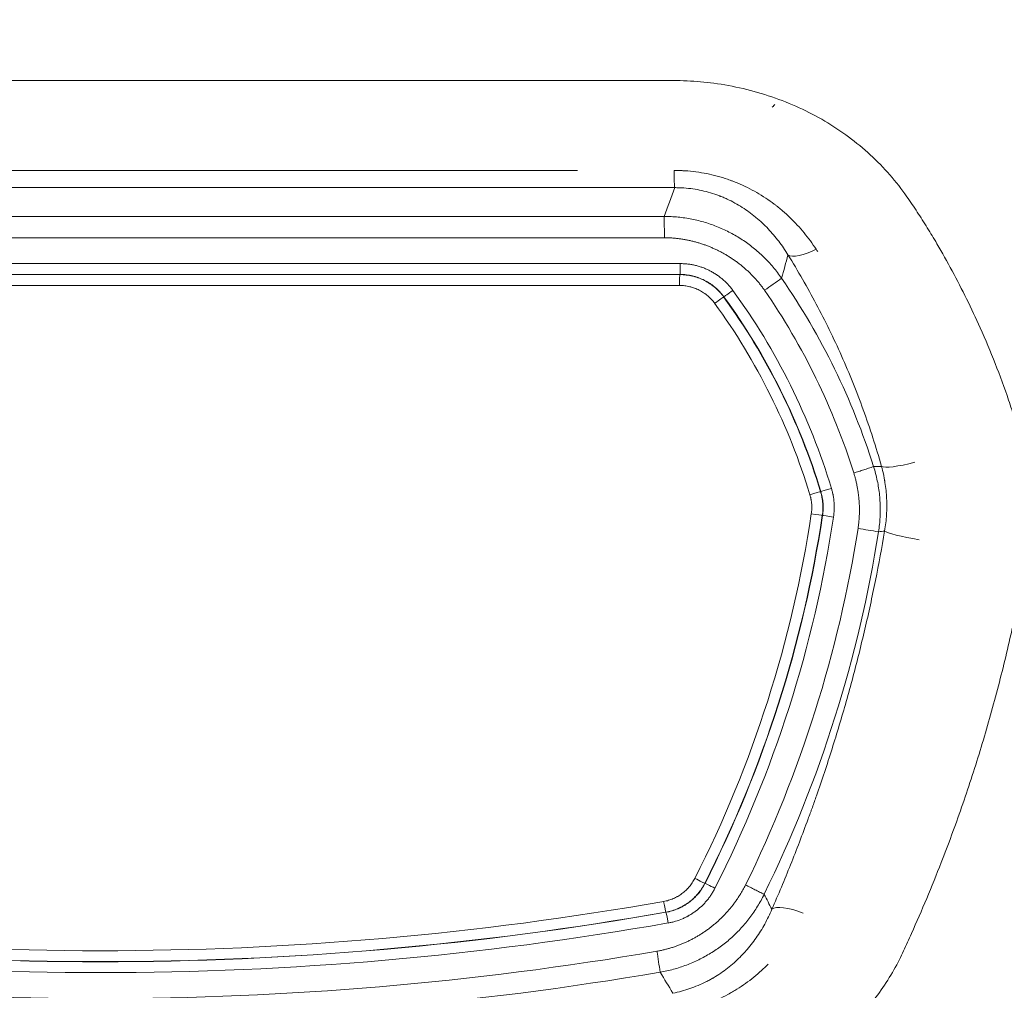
# Model space of a CAD drawing. Header units: millimetres. Extents: x 0 to 594, y 0 to 420.
# Tile 102 of 256: x 202 to 215, y 268 to 282. Entities that reach past the tile are written whole.
import ezdxf

# ---------------------------------------------------------------- set-up
doc = ezdxf.new("R2010")
doc.units = ezdxf.units.MM
doc.layers.add('1', color=7, linetype='Continuous', true_color=0xffffff)
doc.styles.add('Arial', font='txt')
doc.dimstyles.get("Standard").update_dxf_attribs({"dimtxt": 0.18, "dimasz": 0.18, "dimexe": 0.18, "dimexo": 0.0625, "dimgap": 0.09, "dimtad": 0, "dimtih": 1, "dimtoh": 1, "dimdec": 4, "dimzin": 0, "dimdsep": 46, "dimtxsty": 'Standard', "dimcen": 0.09, "dimadec": 0, "dimazin": 0, "dimtfac": 1, "dimtdec": 4, "dimtofl": 0, "dimtmove": 0, "dimatfit": 3, "dimfxl": 0, "dimtolj": 1, "dimtzin": 0, "dimarcsym": 0})

# ---------------------------------------------------------------- blocks, each defined once
blk = doc.blocks.new('_U9')
at = {"layer": '1', "color": 18, "lineweight": 18}
for p, q in [((135.924, 328.686), (181.306, 328.686)), ((179.306, 328.686), (179.306, 250.838)), ((170.922, 289.963), (181.306, 289.963)), ((179.306, 250.838), (184.306, 250.838))]:
    blk.add_line(p, q, dxfattribs=at)
at = {"layer": '1', "color": 18}
for points in [[(179.306, 328.686), (180.244, 325.186), (178.368, 325.186)], [(179.306, 289.963), (178.368, 293.463), (180.244, 293.463)]]:
    blk.add_solid(points, dxfattribs=at)
at = {"layer": '1', "color": 18, "linetype": 'Continuous', "lineweight": 13, "char_height": 3.5, "attachment_point": 7, "line_spacing_factor": 1.047437, "style": 'Arial'}
for s, insert in [('\\fArial|b0|i0;\\W1.0000;0.8', (185.991, 248.203)), ('\\fArial|b0|i0;\\W1.0000;FWD LIFT POINTS', (185.991, 241.14))]:
    blk.add_mtext(s, dxfattribs=dict(at, insert=insert))

msp = doc.modelspace()

# ---------------------------------------------------------------- linework, layer by layer
at = {"layer": '1', "color": 155, "linetype": 'Continuous', "lineweight": 13}
for p, q in [((194.663, 279.558), (209.302, 279.558)), ((210.645, 279.32), (194.672, 279.32)), ((194.726, 278.272), (210.722, 278.272)), ((210.718, 278.122), (194.722, 278.122)), ((194.722, 278.12), (210.716, 278.12)), ((210.713, 277.97), (194.719, 277.97))]:
    msp.add_line(p, q, dxfattribs=at)
at = {"layer": '1', "color": 155, "linetype": 'Continuous', "lineweight": 18}
for p, q in [((194.937, 278.923), (210.499, 278.923)), ((210.505, 278.63), (194.943, 278.63))]:
    msp.add_line(p, q, dxfattribs=at)
at = {"layer": '1', "color": 155, "linetype": 'Continuous', "lineweight": 13}
for centre, major_axis, ratio, start_param, end_param in [((212.027, 280.526), (-0.0366, -0.0931), 0.231379, 0, 0.988574), ((210.647, 279.813), (0, -0.5), 0.026177, 5.247044, 6.108652), ((212.61, 278.68), (-0.423, -0.266), 0.353487, 0.163901, 1.324921), ((210.718, 278.272), (0, 0.15), 0.026177, 3.193953, 4.712389), ((210.716, 277.97), (0, -0.15), 0.026177, 3.193953, 4.712389), ((211.444, 277.903), (0.121, 0.088), 0.015416, 3.215113, 4.733549), ((204.062, 272.519), (0, -9.142), 0.999657, 1.864986, 2.200512), ((211.201, 277.724), (-0.121, -0.088), 0.015413, 3.215115, 4.733551), ((204.053, 272.519), (0, 8.841), 0.999657, 5.006637, 5.341973), ((213.971, 275.62), (-0.481, -0.136), 0.164146, 0.151609, 1.497541), ((212.515, 275.082), (-0.144, -0.043), 0.007592, 3.219008, 4.737444), ((212.805, 275.169), (0.144, 0.043), 0.00759, 3.219008, 4.737445), ((196.13, 277.29), (0, 16.591), 0.999657, 4.243279, 4.562943), ((196.139, 277.29), (0, -16.892), 0.999657, 1.10162, 1.42138), ((212.534, 274.819), (-0.148, 0.022), 0.003897, 1.544908, 3.063345), ((212.833, 274.775), (-0.148, 0.022), 0.003897, 4.686501, 6.204937), ((214.031, 274.506), (0.493, -0.083), 0.092352, 3.290897, 4.701547), ((210.927, 269.789), (-0.134, 0.068), 0.011834, 1.547443, 3.06588), ((211.197, 269.652), (-0.134, 0.068), 0.011836, 4.689037, 6.207473), ((202.716, 313.581), (0, 44.791), 0.999657, 2.967005, 3.31618), ((210.497, 269.47), (0.026, -0.148), 0.025779, 4.70784, 6.226277), ((210.551, 269.173), (-0.026, 0.148), 0.025779, 4.70784, 6.226276), ((212.429, 269.143), (0.458, -0.201), 0.3013, 1.728643, 2.983074), ((202.724, 313.581), (0, -45.093), 0.999657, 6.108574, 6.457797)]:
    msp.add_ellipse(centre, major_axis=major_axis, ratio=ratio, start_param=start_param, end_param=end_param, dxfattribs=at)
at = {"layer": '1', "color": 155, "linetype": 'Continuous', "lineweight": 18}
for centre, major_axis, start_param, end_param in [((204.056, 272.519), (0, -9.793), 1.87702, 2.173484), ((204.062, 272.519), (0, 9.5), 5.018613, 5.315077), ((204.057, 272.519), (0, -8.99), 1.865044, 2.200381), ((204.058, 272.519), (0, 8.993), 5.006578, 5.342105), ((196.134, 277.29), (0, -16.74), 1.101686, 1.42135), ((196.135, 277.29), (0, 16.743), 4.243212, 4.562973), ((196.139, 277.29), (0, 17.25), 4.256658, 4.556849), ((196.132, 277.29), (0, -17.543), 1.115065, 1.415256), ((202.72, 313.581), (0, 44.943), 2.966981, 3.316204), ((202.719, 313.581), (0, -44.941), 6.108598, 6.457773), ((202.724, 313.581), (0, 45.451), 2.971806, 3.31138), ((202.718, 313.581), (0, -45.744), 6.113398, 6.452972)]:
    msp.add_ellipse(centre, major_axis=major_axis, ratio=0.999657, start_param=start_param, end_param=end_param, dxfattribs=at)
for points, knots in [([(210.629, 280.799), (210.568, 280.799), (210.444, 280.798), (210.258, 280.799), (209.949, 280.799), (209.516, 280.799), (208.866, 280.799), (208.124, 280.799), (207.01, 280.799), (205.619, 280.799), (203.948, 280.799), (202.278, 280.799), (200.608, 280.799), (198.937, 280.799), (197.607, 280.799), (196.618, 280.799), (195.968, 280.799), (195.477, 280.799), (195.145, 280.799), (194.971, 280.799), (194.797, 280.799), (194.604, 280.8), (194.393, 280.794), (194.165, 280.774), (193.88, 280.734), (193.542, 280.66), (193.118, 280.523), (192.68, 280.322), (192.321, 280.089), (192.058, 279.877), (191.874, 279.705), (191.723, 279.541), (191.601, 279.391), (191.501, 279.258), (191.393, 279.095), (191.275, 278.905), (191.145, 278.688), (190.957, 278.357), (190.721, 277.902), (190.489, 277.388), (190.308, 276.938), (190.186, 276.604), (190.088, 276.308), (190.009, 276.051), (189.922, 275.749), (189.857, 275.392), (189.832, 275.041), (189.832, 274.749), (189.846, 274.517), (189.875, 274.288), (189.917, 274.062), (189.96, 273.835), (190.027, 273.502), (190.122, 273.065), (190.274, 272.435), (190.466, 271.723), (190.708, 270.938), (190.973, 270.174), (191.204, 269.576), (191.387, 269.134), (191.499, 268.875), (191.595, 268.659), (191.736, 268.391), (191.959, 268.048), (192.302, 267.66), (192.701, 267.324), (193.077, 267.094), (193.398, 266.941), (193.65, 266.841), (193.909, 266.759), (194.175, 266.695), (194.445, 266.649), (194.806, 266.589), (195.257, 266.517), (195.982, 266.411), (196.89, 266.293), (198.168, 266.157), (199.634, 266.043), (201.289, 265.97), (202.947, 265.953), (204.606, 265.992), (206.264, 266.086), (207.642, 266.211), (208.739, 266.339), (209.409, 266.428), (209.924, 266.504), (210.288, 266.559), (210.598, 266.61), (210.855, 266.652), (211.059, 266.686), (211.26, 266.731), (211.525, 266.803), (211.847, 266.918), (212.253, 267.109), (212.666, 267.372), (213.062, 267.718), (213.364, 268.062), (213.589, 268.382), (213.719, 268.61), (213.803, 268.787), (213.858, 268.907), (213.966, 269.146), (214.124, 269.51), (214.358, 270.088), (214.609, 270.767), (214.864, 271.548), (215.091, 272.343), (215.244, 272.969), (215.343, 273.419), (215.399, 273.69), (215.443, 273.917), (215.476, 274.099), (215.501, 274.236), (215.521, 274.373), (215.546, 274.602), (215.557, 274.924), (215.536, 275.258), (215.498, 275.514), (215.463, 275.693), (215.41, 275.9), (215.338, 276.131), (215.226, 276.474), (215.071, 276.895), (214.876, 277.36), (214.676, 277.785), (214.476, 278.173), (214.293, 278.499), (214.131, 278.768), (213.993, 278.983), (213.829, 279.232), (213.619, 279.501), (213.35, 279.777), (213.049, 280.025), (212.721, 280.244), (212.366, 280.429), (211.988, 280.579), (211.593, 280.693), (211.26, 280.754), (211, 280.782), (210.815, 280.795), (210.691, 280.798), (210.629, 280.799)], [0, 0, 0, 0, 0.002615, 0.00523, 0.007845, 0.015689, 0.023534, 0.0353, 0.047067, 0.0706, 0.094134, 0.117667, 0.1412, 0.164734, 0.188267, 0.197419, 0.206571, 0.215722, 0.218174, 0.220625, 0.223076, 0.225528, 0.228779, 0.232005, 0.23522, 0.241023, 0.24687, 0.254586, 0.262344, 0.266238, 0.270107, 0.273971, 0.276552, 0.279142, 0.281746, 0.285648, 0.289541, 0.293426, 0.303124, 0.312832, 0.31868, 0.32454, 0.328431, 0.332314, 0.33619, 0.342004, 0.347887, 0.351185, 0.354459, 0.357714, 0.360966, 0.364219, 0.367473, 0.375299, 0.383137, 0.394877, 0.406624, 0.418308, 0.429967, 0.43483, 0.439701, 0.44263, 0.445572, 0.453429, 0.461235, 0.469101, 0.476904, 0.480811, 0.484746, 0.488679, 0.492581, 0.496475, 0.500371, 0.508163, 0.515958, 0.531552, 0.54714, 0.570527, 0.59389, 0.617239, 0.640619, 0.664004, 0.687395, 0.699088, 0.710781, 0.715979, 0.721179, 0.726377, 0.729299, 0.732221, 0.735137, 0.738058, 0.74394, 0.749794, 0.757562, 0.765406, 0.773205, 0.778092, 0.78301, 0.784972, 0.786932, 0.78889, 0.796712, 0.804528, 0.816276, 0.828034, 0.839717, 0.851379, 0.855272, 0.859173, 0.863083, 0.865042, 0.867005, 0.868973, 0.870939, 0.876782, 0.882614, 0.885222, 0.887845, 0.890464, 0.894376, 0.898283, 0.906095, 0.913926, 0.920454, 0.92696, 0.933455, 0.937352, 0.941252, 0.945157, 0.951047, 0.956927, 0.962782, 0.968674, 0.974553, 0.980411, 0.986309, 0.992169, 0.994769, 0.997377, 1, 1, 1, 1]), ([(210.499, 278.923), (210.531, 278.923), (210.596, 278.922), (210.692, 278.914), (210.787, 278.903), (210.882, 278.886), (210.975, 278.866), (211.067, 278.84), (211.157, 278.811), (211.245, 278.777), (211.331, 278.74), (211.443, 278.684), (211.579, 278.604), (211.732, 278.493), (211.875, 278.366), (212.007, 278.226), (212.083, 278.122), (212.121, 278.07)], [0, 0, 0, 0, 0.050882, 0.101552, 0.152017, 0.202281, 0.252351, 0.302231, 0.351927, 0.401445, 0.450791, 0.499969, 0.598423, 0.697608, 0.79757, 0.898353, 1, 1, 1, 1]), ([(213.39, 275.471), (213.4, 275.439), (213.419, 275.374), (213.442, 275.275), (213.46, 275.176), (213.473, 275.076), (213.48, 274.975), (213.483, 274.874), (213.48, 274.773), (213.472, 274.672), (213.463, 274.605), (213.458, 274.572)], [0, 0, 0, 0, 0.111186, 0.22232, 0.333418, 0.444493, 0.555558, 0.666627, 0.777715, 0.888835, 1, 1, 1, 1]), ([(211.88, 269.568), (211.866, 269.54), (211.837, 269.484), (211.789, 269.403), (211.738, 269.324), (211.684, 269.248), (211.626, 269.175), (211.565, 269.105), (211.501, 269.038), (211.434, 268.974), (211.364, 268.914), (211.268, 268.839), (211.141, 268.753), (210.979, 268.663), (210.808, 268.59), (210.629, 268.531), (210.506, 268.506), (210.445, 268.494)], [0, 0, 0, 0, 0.050888, 0.101569, 0.152048, 0.202329, 0.252418, 0.302319, 0.352036, 0.401575, 0.450941, 0.500138, 0.59867, 0.697883, 0.797817, 0.898511, 1, 1, 1, 1])]:
    msp.add_open_spline(points, degree=3, knots=knots, dxfattribs=at)
at = {"layer": '1', "color": 155, "linetype": 'Continuous', "lineweight": 13}
for points, knots in [([(210.636, 279.558), (210.662, 279.558), (210.687, 279.558), (210.725, 279.556), (210.744, 279.555), (210.763, 279.554), (210.776, 279.554), (210.782, 279.553), (210.839, 279.55), (210.889, 279.545), (210.989, 279.531), (211.087, 279.515), (211.233, 279.481), (211.328, 279.451), (211.387, 279.431), (211.399, 279.427), (211.416, 279.421), (211.422, 279.418), (211.434, 279.414), (211.463, 279.403), (211.492, 279.392), (211.56, 279.363), (211.605, 279.343), (211.693, 279.299), (211.735, 279.276), (211.819, 279.228), (211.861, 279.202), (211.941, 279.149), (211.981, 279.121), (212.024, 279.088), (212.029, 279.085), (212.039, 279.077), (212.043, 279.073), (212.058, 279.062), (212.086, 279.04), (212.114, 279.017), (212.169, 278.97), (212.204, 278.938), (212.272, 278.872), (212.305, 278.839), (212.369, 278.769), (212.4, 278.734), (212.46, 278.661), (212.518, 278.587), (212.572, 278.509), (212.598, 278.47)], [0, 0, 0, 0, 0.03125, 0.03125, 0.046875, 0.054687, 0.054687, 0.0625, 0.0625, 0.125, 0.125, 0.1875, 0.25, 0.3125, 0.3125, 0.328125, 0.328125, 0.335937, 0.335937, 0.34375, 0.375, 0.375, 0.4375, 0.4375, 0.5, 0.5, 0.5625, 0.5625, 0.625, 0.625, 0.632813, 0.632813, 0.640625, 0.640625, 0.65625, 0.6875, 0.6875, 0.75, 0.75, 0.8125, 0.8125, 0.875, 0.875, 0.9375, 1, 1, 1, 1]), ([(212.208, 278.393), (212.188, 278.425), (212.168, 278.457), (212.126, 278.519), (212.104, 278.55), (212.058, 278.609), (212.035, 278.639), (211.986, 278.696), (211.961, 278.724), (211.909, 278.78), (211.882, 278.807), (211.826, 278.859), (211.797, 278.885), (211.759, 278.916), (211.752, 278.922), (211.736, 278.934), (211.713, 278.953), (211.69, 278.97), (211.643, 279.005), (211.61, 279.027), (211.544, 279.069), (211.51, 279.089), (211.44, 279.127), (211.405, 279.146), (211.35, 279.171), (211.331, 279.179), (211.303, 279.191), (211.289, 279.197), (211.274, 279.202), (211.265, 279.206), (211.26, 279.208), (211.217, 279.224), (211.139, 279.251), (211.059, 279.271), (210.979, 279.289), (210.938, 279.297), (210.856, 279.309), (210.814, 279.313), (210.766, 279.316), (210.761, 279.317), (210.751, 279.317), (210.735, 279.318), (210.698, 279.32), (210.666, 279.32), (210.645, 279.32)], [0, 0, 0, 0, 0.0625, 0.0625, 0.125, 0.125, 0.1875, 0.1875, 0.25, 0.25, 0.3125, 0.3125, 0.375, 0.375, 0.390625, 0.390625, 0.40625, 0.4375, 0.4375, 0.5, 0.5, 0.5625, 0.5625, 0.625, 0.625, 0.65625, 0.65625, 0.671875, 0.679687, 0.679687, 0.6875, 0.6875, 0.75, 0.8125, 0.8125, 0.875, 0.875, 0.9375, 0.9375, 0.945312, 0.945312, 0.953125, 0.96875, 1, 1, 1, 1]), ([(213.499, 275.473), (213.461, 275.607), (213.421, 275.739), (213.338, 275.999), (213.293, 276.128), (213.201, 276.382), (213.153, 276.508), (213.053, 276.757), (213.001, 276.879), (212.893, 277.122), (212.837, 277.242), (212.721, 277.48), (212.661, 277.597), (212.538, 277.829), (212.475, 277.943), (212.344, 278.17), (212.277, 278.282), (212.208, 278.393)], [0, 0, 0, 0, 0.125, 0.125, 0.25, 0.25, 0.375, 0.375, 0.5, 0.5, 0.625, 0.625, 0.75, 0.75, 0.875, 0.875, 1, 1, 1, 1]), ([(210.722, 278.272), (210.74, 278.272), (210.775, 278.271), (210.828, 278.266), (210.88, 278.259), (210.915, 278.251), (210.941, 278.245), (210.949, 278.243), (210.966, 278.238), (210.975, 278.236), (211, 278.228), (211.034, 278.217), (211.082, 278.197), (211.13, 278.175), (211.176, 278.149), (211.206, 278.131), (211.224, 278.118), (211.228, 278.116), (211.235, 278.111), (211.239, 278.108), (211.25, 278.101), (211.257, 278.095), (211.278, 278.079), (211.306, 278.057), (211.345, 278.022), (211.381, 277.985), (211.416, 277.945), (211.438, 277.917), (211.448, 277.903)], [0, 0, 0, 0, 0.0625, 0.125, 0.1875, 0.25, 0.25, 0.28125, 0.28125, 0.3125, 0.3125, 0.375, 0.4375, 0.5, 0.5625, 0.625, 0.625, 0.640625, 0.640625, 0.65625, 0.65625, 0.6875, 0.6875, 0.75, 0.8125, 0.875, 0.9375, 1, 1, 1, 1]), ([(210.716, 278.12), (210.717, 278.121), (210.717, 278.121), (210.718, 278.122), (210.718, 278.122), (210.718, 278.122)], [0, 0, 0, 0, 0.73323, 0.73323, 1, 1, 1, 1]), ([(210.716, 278.12), (210.746, 278.12), (210.775, 278.118), (210.834, 278.111), (210.862, 278.106), (210.898, 278.098), (210.905, 278.096), (210.92, 278.092), (210.927, 278.09), (210.948, 278.083), (210.962, 278.079), (211.003, 278.064), (211.03, 278.052), (211.082, 278.025), (211.107, 278.01), (211.138, 277.99), (211.144, 277.986), (211.156, 277.977), (211.162, 277.973), (211.18, 277.96), (211.191, 277.95), (211.224, 277.922), (211.246, 277.902), (211.285, 277.859), (211.304, 277.836), (211.321, 277.812)], [0, 0, 0, 0, 0.125, 0.125, 0.25, 0.25, 0.28125, 0.28125, 0.3125, 0.3125, 0.375, 0.375, 0.5, 0.5, 0.625, 0.625, 0.65625, 0.65625, 0.6875, 0.6875, 0.75, 0.75, 0.875, 0.875, 1, 1, 1, 1]), ([(211.323, 277.814), (211.306, 277.838), (211.287, 277.861), (211.248, 277.904), (211.227, 277.924), (211.193, 277.953), (211.182, 277.962), (211.164, 277.975), (211.158, 277.979), (211.146, 277.988), (211.14, 277.992), (211.109, 278.013), (211.084, 278.028), (211.032, 278.054), (211.005, 278.066), (210.964, 278.081), (210.95, 278.086), (210.929, 278.092), (210.922, 278.094), (210.908, 278.098), (210.9, 278.1), (210.865, 278.108), (210.836, 278.114), (210.777, 278.121), (210.748, 278.122), (210.718, 278.122)], [0, 0, 0, 0, 0.125, 0.125, 0.25, 0.25, 0.3125, 0.3125, 0.34375, 0.34375, 0.375, 0.375, 0.5, 0.5, 0.625, 0.625, 0.6875, 0.6875, 0.71875, 0.71875, 0.75, 0.75, 0.875, 0.875, 1, 1, 1, 1]), ([(211.197, 277.724), (211.183, 277.743), (211.168, 277.761), (211.136, 277.796), (211.119, 277.812), (211.092, 277.835), (211.083, 277.842), (211.069, 277.853), (211.064, 277.856), (211.055, 277.863), (211.05, 277.866), (211.025, 277.883), (211.005, 277.895), (210.963, 277.916), (210.942, 277.925), (210.909, 277.937), (210.898, 277.941), (210.881, 277.946), (210.875, 277.948), (210.864, 277.951), (210.858, 277.952), (210.829, 277.959), (210.806, 277.963), (210.76, 277.969), (210.736, 277.97), (210.713, 277.97)], [0, 0, 0, 0, 0.125, 0.125, 0.25, 0.25, 0.3125, 0.3125, 0.34375, 0.34375, 0.375, 0.375, 0.5, 0.5, 0.625, 0.625, 0.6875, 0.6875, 0.71875, 0.71875, 0.75, 0.75, 0.875, 0.875, 1, 1, 1, 1]), ([(211.323, 277.814), (211.323, 277.814), (211.323, 277.814), (211.322, 277.813), (211.322, 277.813), (211.321, 277.812)], [0, 0, 0, 0, 0.26677, 0.26677, 1, 1, 1, 1]), ([(213.542, 274.582), (213.548, 274.62), (213.554, 274.657), (213.563, 274.732), (213.569, 274.806), (213.573, 274.918), (213.571, 275.03), (213.565, 275.105), (213.558, 275.179), (213.553, 275.216), (213.546, 275.258), (213.545, 275.263), (213.544, 275.272), (213.541, 275.286), (213.536, 275.318), (213.53, 275.346), (213.518, 275.401), (213.509, 275.437), (213.499, 275.473)], [0, 0, 0, 0, 0.125, 0.125, 0.25, 0.375, 0.5, 0.625, 0.625, 0.75, 0.75, 0.765625, 0.765625, 0.78125, 0.8125, 0.875, 0.875, 1, 1, 1, 1]), ([(212.658, 275.126), (212.659, 275.126), (212.659, 275.126), (212.661, 275.126), (212.661, 275.126), (212.662, 275.126)], [0, 0, 0, 0, 0.54612, 0.54612, 1, 1, 1, 1]), ([(212.658, 275.126), (212.662, 275.113), (212.666, 275.099), (212.671, 275.079), (212.673, 275.069), (212.675, 275.058), (212.677, 275.052), (212.677, 275.048), (212.683, 275.017), (212.687, 274.99), (212.69, 274.935), (212.691, 274.907), (212.689, 274.852), (212.686, 274.825), (212.682, 274.797)], [0, 0, 0, 0, 0.125, 0.125, 0.1875, 0.21875, 0.21875, 0.25, 0.25, 0.5, 0.5, 0.75, 0.75, 1, 1, 1, 1]), ([(212.685, 274.797), (212.689, 274.825), (212.692, 274.853), (212.694, 274.908), (212.694, 274.935), (212.69, 274.99), (212.686, 275.017), (212.681, 275.048), (212.68, 275.052), (212.679, 275.059), (212.676, 275.069), (212.674, 275.079), (212.669, 275.099), (212.666, 275.113), (212.662, 275.126)], [0, 0, 0, 0, 0.25, 0.25, 0.5, 0.5, 0.75, 0.75, 0.78125, 0.78125, 0.8125, 0.875, 0.875, 1, 1, 1, 1]), ([(212.809, 275.169), (212.813, 275.153), (212.818, 275.137), (212.824, 275.113), (212.826, 275.101), (212.829, 275.088), (212.831, 275.08), (212.831, 275.076), (212.838, 275.039), (212.842, 275.006), (212.847, 274.94), (212.848, 274.907), (212.845, 274.841), (212.842, 274.808), (212.837, 274.775)], [0, 0, 0, 0, 0.125, 0.125, 0.1875, 0.21875, 0.21875, 0.25, 0.25, 0.5, 0.5, 0.75, 0.75, 1, 1, 1, 1]), ([(212.53, 274.819), (212.534, 274.842), (212.536, 274.864), (212.537, 274.908), (212.537, 274.93), (212.534, 274.974), (212.531, 274.996), (212.526, 275.02), (212.526, 275.023), (212.525, 275.028), (212.523, 275.037), (212.521, 275.045), (212.517, 275.061), (212.514, 275.072), (212.511, 275.082)], [0, 0, 0, 0, 0.25, 0.25, 0.5, 0.5, 0.75, 0.75, 0.78125, 0.78125, 0.8125, 0.875, 0.875, 1, 1, 1, 1]), ([(212.685, 274.797), (212.685, 274.797), (212.684, 274.797), (212.683, 274.797), (212.683, 274.797), (212.682, 274.797)], [0, 0, 0, 0, 0.45388, 0.45388, 1, 1, 1, 1]), ([(211.986, 269.362), (212.075, 269.565), (212.161, 269.77), (212.327, 270.185), (212.408, 270.395), (212.496, 270.635), (212.511, 270.675), (212.525, 270.715), (212.535, 270.741), (212.54, 270.755), (212.564, 270.822), (212.582, 270.875), (212.639, 271.036), (212.676, 271.144), (212.783, 271.467), (212.852, 271.685), (212.982, 272.121), (213.045, 272.341), (213.162, 272.782), (213.217, 273.004), (213.322, 273.451), (213.37, 273.675), (213.461, 274.127), (213.503, 274.354), (213.542, 274.582)], [0, 0, 0, 0, 0.125, 0.125, 0.25, 0.25, 0.265625, 0.273438, 0.273438, 0.28125, 0.28125, 0.3125, 0.3125, 0.375, 0.375, 0.5, 0.5, 0.625, 0.625, 0.75, 0.75, 0.875, 0.875, 1, 1, 1, 1]), ([(210.493, 269.47), (210.516, 269.474), (210.539, 269.479), (210.583, 269.493), (210.605, 269.5), (210.636, 269.514), (210.647, 269.519), (210.662, 269.527), (210.67, 269.531), (210.678, 269.535), (210.683, 269.538), (210.685, 269.539), (210.708, 269.552), (210.727, 269.565), (210.764, 269.592), (210.782, 269.607), (210.807, 269.631), (210.815, 269.639), (210.827, 269.652), (210.831, 269.656), (210.837, 269.662), (210.839, 269.665), (210.843, 269.669), (210.845, 269.671), (210.862, 269.691), (210.876, 269.71), (210.901, 269.748), (210.913, 269.768), (210.923, 269.789)], [0, 0, 0, 0, 0.125, 0.125, 0.25, 0.25, 0.3125, 0.3125, 0.34375, 0.359375, 0.359375, 0.375, 0.375, 0.5, 0.5, 0.625, 0.625, 0.6875, 0.6875, 0.71875, 0.71875, 0.734375, 0.734375, 0.75, 0.75, 0.875, 0.875, 1, 1, 1, 1]), ([(211.061, 269.721), (211.048, 269.695), (211.033, 269.67), (211.001, 269.622), (210.984, 269.599), (210.962, 269.574), (210.96, 269.571), (210.955, 269.566), (210.953, 269.563), (210.946, 269.555), (210.941, 269.549), (210.926, 269.534), (210.915, 269.524), (210.884, 269.494), (210.862, 269.475), (210.816, 269.441), (210.791, 269.425), (210.763, 269.409), (210.76, 269.407), (210.753, 269.404), (210.744, 269.398), (210.734, 269.393), (210.715, 269.384), (210.702, 269.378), (210.662, 269.361), (210.635, 269.351), (210.58, 269.334), (210.552, 269.328), (210.523, 269.322)], [0, 0, 0, 0, 0.125, 0.125, 0.25, 0.25, 0.265625, 0.265625, 0.28125, 0.28125, 0.3125, 0.3125, 0.375, 0.375, 0.5, 0.5, 0.625, 0.625, 0.640625, 0.640625, 0.65625, 0.6875, 0.6875, 0.75, 0.75, 0.875, 0.875, 1, 1, 1, 1]), ([(210.526, 269.321), (210.554, 269.326), (210.582, 269.332), (210.638, 269.349), (210.665, 269.359), (210.704, 269.376), (210.717, 269.382), (210.737, 269.391), (210.746, 269.396), (210.756, 269.402), (210.762, 269.405), (210.766, 269.407), (210.794, 269.423), (210.818, 269.439), (210.864, 269.473), (210.886, 269.492), (210.918, 269.521), (210.928, 269.532), (210.943, 269.547), (210.948, 269.553), (210.955, 269.561), (210.958, 269.564), (210.963, 269.569), (210.965, 269.572), (210.986, 269.597), (211.004, 269.62), (211.035, 269.668), (211.05, 269.693), (211.063, 269.719)], [0, 0, 0, 0, 0.125, 0.125, 0.25, 0.25, 0.3125, 0.3125, 0.34375, 0.359375, 0.359375, 0.375, 0.375, 0.5, 0.5, 0.625, 0.625, 0.6875, 0.6875, 0.71875, 0.71875, 0.734375, 0.734375, 0.75, 0.75, 0.875, 0.875, 1, 1, 1, 1]), ([(211.061, 269.721), (211.061, 269.721), (211.062, 269.72), (211.063, 269.72), (211.063, 269.72), (211.063, 269.719)], [0, 0, 0, 0, 0.729278, 0.729278, 1, 1, 1, 1]), ([(211.201, 269.652), (211.193, 269.636), (211.176, 269.606), (211.148, 269.561), (211.118, 269.519), (211.097, 269.491), (211.083, 269.475), (211.08, 269.471), (211.074, 269.465), (211.071, 269.462), (211.062, 269.452), (211.056, 269.445), (211.039, 269.426), (211.026, 269.414), (210.988, 269.379), (210.962, 269.357), (210.92, 269.326), (210.892, 269.306), (210.862, 269.288), (210.843, 269.277), (210.839, 269.275), (210.832, 269.27), (210.82, 269.264), (210.809, 269.258), (210.785, 269.246), (210.77, 269.239), (210.722, 269.219), (210.69, 269.207), (210.64, 269.192), (210.607, 269.183), (210.572, 269.176), (210.555, 269.173)], [0, 0, 0, 0, 0.0625, 0.125, 0.1875, 0.25, 0.25, 0.265625, 0.265625, 0.28125, 0.28125, 0.3125, 0.3125, 0.375, 0.375, 0.5, 0.5, 0.5625, 0.625, 0.625, 0.640625, 0.640625, 0.65625, 0.6875, 0.6875, 0.75, 0.75, 0.875, 0.875, 0.9375, 1, 1, 1, 1]), ([(210.526, 269.321), (210.525, 269.321), (210.525, 269.321), (210.524, 269.322), (210.524, 269.322), (210.523, 269.322)], [0, 0, 0, 0, 0.270722, 0.270722, 1, 1, 1, 1]), ([(210.62, 268.205), (210.661, 268.213), (210.7, 268.222), (210.779, 268.243), (210.817, 268.255), (210.893, 268.281), (210.93, 268.295), (211.004, 268.326), (211.04, 268.343), (211.093, 268.369), (211.111, 268.379), (211.137, 268.393), (211.15, 268.4), (211.163, 268.408), (211.172, 268.413), (211.176, 268.415), (211.215, 268.438), (211.248, 268.459), (211.313, 268.503), (211.344, 268.526), (211.405, 268.574), (211.435, 268.599), (211.493, 268.65), (211.521, 268.676), (211.561, 268.717), (211.581, 268.738), (211.604, 268.762), (211.614, 268.773), (211.62, 268.78), (211.624, 268.784), (211.652, 268.816), (211.677, 268.846), (211.724, 268.905), (211.747, 268.936), (211.79, 268.998), (211.811, 269.029), (211.851, 269.093), (211.87, 269.125), (211.906, 269.191), (211.94, 269.258), (211.972, 269.327), (211.986, 269.362)], [0, 0, 0, 0, 0.0625, 0.0625, 0.125, 0.125, 0.1875, 0.1875, 0.25, 0.25, 0.28125, 0.28125, 0.296875, 0.304688, 0.304688, 0.3125, 0.3125, 0.375, 0.375, 0.4375, 0.4375, 0.5, 0.5, 0.5625, 0.5625, 0.59375, 0.609375, 0.617188, 0.617188, 0.625, 0.625, 0.6875, 0.6875, 0.75, 0.75, 0.8125, 0.8125, 0.875, 0.875, 0.9375, 1, 1, 1, 1]), ([(211.933, 268.604), (211.904, 268.575), (211.84, 268.513), (211.773, 268.455), (211.699, 268.395), (211.661, 268.366), (211.584, 268.311), (211.544, 268.284), (211.484, 268.246), (211.463, 268.234), (211.432, 268.215), (211.416, 268.206), (211.395, 268.195), (211.384, 268.189), (211.336, 268.163), (211.293, 268.141), (211.206, 268.101), (211.117, 268.063), (211.026, 268.03), (210.934, 268.001), (210.887, 267.988), (210.792, 267.964), (210.744, 267.953), (210.696, 267.944)], [0, 0, 0, 0, 0.089138, 0.190345, 0.190345, 0.291552, 0.291552, 0.392759, 0.392759, 0.443362, 0.443362, 0.468664, 0.481315, 0.493966, 0.493966, 0.595172, 0.595172, 0.696379, 0.797586, 0.797586, 0.898793, 0.898793, 1, 1, 1, 1])]:
    msp.add_open_spline(points, degree=3, knots=knots, dxfattribs=at)
for points in [[(210.499, 278.923), (210.549, 279.055), (210.597, 279.188), (210.645, 279.32)], [(212.208, 278.393), (212.179, 278.286), (212.15, 278.178), (212.121, 278.07)], [(212.598, 278.47), (212.605, 278.459), (212.612, 278.448), (212.619, 278.437)], [(213.39, 275.471), (213.426, 275.472), (213.463, 275.473), (213.499, 275.473)], [(213.542, 274.582), (213.514, 274.579), (213.486, 274.575), (213.458, 274.572)], [(211.88, 269.568), (211.915, 269.5), (211.951, 269.431), (211.986, 269.362)], [(210.62, 268.205), (210.562, 268.301), (210.503, 268.398), (210.445, 268.494)]]:
    msp.add_open_spline(points, degree=3, dxfattribs=at)
at = {"layer": '1', "color": 155, "linetype": 'Continuous', "lineweight": 18}
for points, degree in [([(210.499, 278.923), (210.505, 278.63)], 1), ([(211.886, 277.904), (211.768, 278.07), (211.462, 278.338), (211.103, 278.527), (210.709, 278.627), (210.505, 278.63)], 2), ([(212.121, 278.07), (212.042, 278.015), (211.964, 277.959), (211.886, 277.904)], 3), ([(213.39, 275.471), (213.117, 275.382)], 1), ([(213.175, 274.617), (213.204, 274.81), (213.174, 275.197), (213.117, 275.382)], 2), ([(213.458, 274.572), (213.364, 274.587), (213.269, 274.602), (213.175, 274.617)], 3), ([(210.401, 268.783), (210.597, 268.819), (210.961, 268.978), (211.278, 269.216), (211.533, 269.52), (211.623, 269.698)], 2), ([(211.88, 269.568), (211.623, 269.698)], 1), ([(210.445, 268.494), (210.43, 268.59), (210.416, 268.687), (210.401, 268.783)], 3)]:
    msp.add_open_spline(points, degree=degree, dxfattribs=at)

# ---------------------------------------------------------------- dimensions: what is measured, and where the dimension line sits
at = {"layer": '1', "color": 18, "linetype": 'Continuous', "lineweight": 13}
dim = msp.add_linear_dim(base=(179.306, 289.963), p1=(135.924, 328.686), p2=(170.922, 289.963), angle=90, text=' <> \\P\\fArial|b0|i0;\\C18;{\\H1.00x;\\fArial|b0|i0;FWD LIFT POINTS\\fArial|b0|i0;}\\C18;', dimstyle='Standard', override={"dimtxt": 3.5, "dimasz": 3.5, "dimexe": 2, "dimexo": 0, "dimgap": 1.5, "dimtih": 1, "dimtoh": 1, "dimdec": 1, "dimlfac": 0.02, "dimdsep": 46, "dimlunit": 2, "dimtxsty": 'Arial', "dimsah": 1, "dimse1": 0, "dimse2": 0, "dimsd1": 0, "dimsd2": 0, "dimclrd": 18, "dimclre": 18, "dimclrt": 18, "dimtol": 0, "dimtm": -0.1, "dimtfac": 1, "dimtdec": 2, "dimtofl": 1, "dimtmove": 1, "dimlwd": 18, "dimlwe": 18}, dxfattribs=at)
dim.commit()
dim.dimension.update_dxf_attribs({"geometry": '_U9', "text_midpoint": (206.638, 247.307), "dimtype": 160})

doc.saveas('drawing.dxf')
